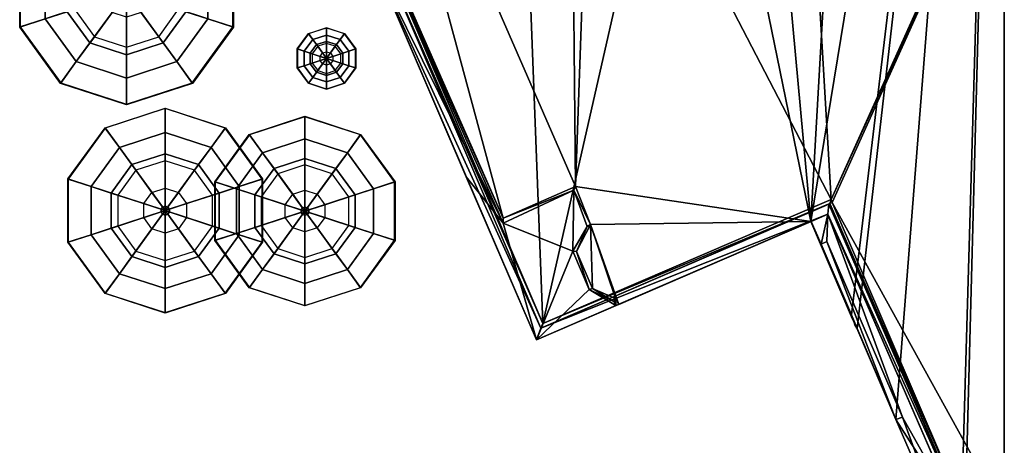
# Model space of a CAD drawing. Header units: metres. Extents: x 530758 to 531158, y 180249 to 180519.
# Tile 6 of 10: x 531102 to 531158, y 180402 to 180426. Entities that reach past the tile are written whole.
import ezdxf

# ---------------------------------------------------------------- set-up
doc = ezdxf.new("R2010")
doc.units = ezdxf.units.M
doc.header["$MEASUREMENT"] = 0
doc.layers.add('Consented', color=2, linetype='Continuous', true_color=0xffff00)
doc.layers.add('Deciduous_Trees_Canopies', color=7, linetype='Continuous', true_color=0x007f00)
doc.layers.add('Deciduous_Trees_Trunks', color=34, linetype='Continuous')

# ---------------------------------------------------------------- blocks, each defined once
blk = doc.blocks.new('tree-deciduous-3dfaces')
at = {"layer": 'Deciduous_Trees_Canopies'}
for points in [[(0, 0.3992, 0.8406), (-0.2346, 0.3229, 0.8406), (-0.308, 0.424, 0.6623), (0, 0.524, 0.6623)], [(-0.308, 0.424, 0.6623), (0, 0.524, 0.6623), (0, 0.5216, 0.4845), (-0.3066, 0.422, 0.4845)], [(0, 0.5216, 0.4845), (-0.3066, 0.422, 0.4845), (-0.2346, 0.3229, 0.3489), (0, 0.3992, 0.3489)], [(0.2346, 0.3229, 0.8406), (0, 0.3992, 0.8406), (0, 0.524, 0.6623), (0.308, 0.424, 0.6623)], [(0, 0.524, 0.6623), (0.308, 0.424, 0.6623), (0.3066, 0.422, 0.4845), (0, 0.5216, 0.4845)], [(0.3066, 0.422, 0.4845), (0, 0.5216, 0.4845), (0, 0.3992, 0.3489), (0.2346, 0.3229, 0.3489)], [(-0.2346, 0.3229, 0.8406), (-0.3796, 0.1234, 0.8406), (-0.4984, 0.1619, 0.6623), (-0.308, 0.424, 0.6623)], [(-0.4984, 0.1619, 0.6623), (-0.308, 0.424, 0.6623), (-0.3066, 0.422, 0.4845), (-0.4961, 0.1612, 0.4845)], [(-0.3066, 0.422, 0.4845), (-0.4961, 0.1612, 0.4845), (-0.3796, 0.1234, 0.3489), (-0.2346, 0.3229, 0.3489)], [(0.3796, 0.1234, 0.8406), (0.2346, 0.3229, 0.8406), (0.308, 0.424, 0.6623), (0.4984, 0.1619, 0.6623)], [(0.4961, 0.1612, 0.4845), (0.3066, 0.422, 0.4845), (0.2346, 0.3229, 0.3489), (0.3796, 0.1234, 0.3489)], [(0.308, 0.424, 0.6623), (0.4984, 0.1619, 0.6623), (0.4961, 0.1612, 0.4845), (0.3066, 0.422, 0.4845)], [(-0.1711, 0.2355, 0.9243), (0, 0.2911, 0.9243), (0, 0.3992, 0.8406), (-0.2346, 0.3229, 0.8406)], [(-0.2346, 0.3229, 0.3489), (0, 0.3992, 0.3489), (0, 0.2555, 0.2806), (-0.1502, 0.2067, 0.2806)], [(0, 0.2911, 0.9243), (0.1711, 0.2355, 0.9243), (0.2346, 0.3229, 0.8406), (0, 0.3992, 0.8406)], [(0, 0.3992, 0.3489), (0.2346, 0.3229, 0.3489), (0.1502, 0.2067, 0.2806), (0, 0.2555, 0.2806)], [(-0.2769, 0.09, 0.9243), (-0.1711, 0.2355, 0.9243), (-0.2346, 0.3229, 0.8406), (-0.3796, 0.1234, 0.8406)], [(-0.3796, 0.1234, 0.3489), (-0.2346, 0.3229, 0.3489), (-0.1502, 0.2067, 0.2806), (-0.243, 0.0789, 0.2806)], [(0.2346, 0.3229, 0.3489), (0.3796, 0.1234, 0.3489), (0.243, 0.0789, 0.2806), (0.1502, 0.2067, 0.2806)], [(0.1711, 0.2355, 0.9243), (0.2769, 0.09, 0.9243), (0.3796, 0.1234, 0.8406), (0.2346, 0.3229, 0.8406)], [(-0.0677, 0.0932, 0.9997), (0, 0.1152, 0.9997), (0, 0.2911, 0.9243), (-0.1711, 0.2355, 0.9243)], [(0, 0.1152, 0.9997), (0.0677, 0.0932, 0.9997), (0.1711, 0.2355, 0.9243), (0, 0.2911, 0.9243)], [(-0.1096, 0.0356, 0.9997), (-0.0677, 0.0932, 0.9997), (-0.1711, 0.2355, 0.9243), (-0.2769, 0.09, 0.9243)], [(0, 0.2555, 0.2806), (-0.1502, 0.2067, 0.2806), (0, 0, 0.2806)], [(0.1502, 0.2067, 0.2806), (0, 0.2555, 0.2806), (0, 0, 0.2806)], [(0.0677, 0.0932, 0.9997), (0.1096, 0.0356, 0.9997), (0.2769, 0.09, 0.9243), (0.1711, 0.2355, 0.9243)], [(-0.1502, 0.2067, 0.2806), (-0.243, 0.0789, 0.2806), (0, 0, 0.2806)], [(0.243, 0.0789, 0.2806), (0.1502, 0.2067, 0.2806), (0, 0, 0.2806)], [(-0.3796, 0.1234, 0.8406), (-0.3796, -0.1234, 0.8406), (-0.4984, -0.1619, 0.6623), (-0.4984, 0.1619, 0.6623)], [(-0.4984, -0.1619, 0.6623), (-0.4984, 0.1619, 0.6623), (-0.4961, 0.1612, 0.4845), (-0.4961, -0.1612, 0.4845)], [(-0.4961, 0.1612, 0.4845), (-0.4961, -0.1612, 0.4845), (-0.3796, -0.1234, 0.3489), (-0.3796, 0.1234, 0.3489)], [(0.3796, -0.1234, 0.8406), (0.3796, 0.1234, 0.8406), (0.4984, 0.1619, 0.6623), (0.4984, -0.1619, 0.6623)], [(0.4961, -0.1612, 0.4845), (0.4961, 0.1612, 0.4845), (0.3796, 0.1234, 0.3489), (0.3796, -0.1234, 0.3489)], [(0.4984, 0.1619, 0.6623), (0.4984, -0.1619, 0.6623), (0.4961, -0.1612, 0.4845), (0.4961, 0.1612, 0.4845)], [(-0.2769, -0.09, 0.9243), (-0.2769, 0.09, 0.9243), (-0.3796, 0.1234, 0.8406), (-0.3796, -0.1234, 0.8406)], [(-0.3796, -0.1234, 0.3489), (-0.3796, 0.1234, 0.3489), (-0.243, 0.0789, 0.2806), (-0.243, -0.0789, 0.2806)], [(-0.0677, 0.0932, 0.9997), (0, 0, 0.9997), (-0.1096, 0.0356, 0.9997)], [(0, 0.1152, 0.9997), (0, 0, 0.9997), (-0.0677, 0.0932, 0.9997)], [(0.0677, 0.0932, 0.9997), (0, 0, 0.9997), (0, 0.1152, 0.9997)], [(0.1096, 0.0356, 0.9997), (0, 0, 0.9997), (0.0677, 0.0932, 0.9997)], [(0.3796, 0.1234, 0.3489), (0.3796, -0.1234, 0.3489), (0.243, -0.0789, 0.2806), (0.243, 0.0789, 0.2806)], [(0.2769, 0.09, 0.9243), (0.2769, -0.09, 0.9243), (0.3796, -0.1234, 0.8406), (0.3796, 0.1234, 0.8406)], [(-0.1096, -0.0356, 0.9997), (-0.1096, 0.0356, 0.9997), (-0.2769, 0.09, 0.9243), (-0.2769, -0.09, 0.9243)], [(-0.243, 0.0789, 0.2806), (-0.243, -0.0789, 0.2806), (0, 0, 0.2806)], [(0.243, -0.0789, 0.2806), (0.243, 0.0789, 0.2806), (0, 0, 0.2806)], [(0.1096, 0.0356, 0.9997), (0.1096, -0.0356, 0.9997), (0.2769, -0.09, 0.9243), (0.2769, 0.09, 0.9243)], [(-0.1502, -0.2067, 0.2806), (0, -0.2555, 0.2806), (0, 0, 0.2806)], [(-0.1096, 0.0356, 0.9997), (0, 0, 0.9997), (-0.1096, -0.0356, 0.9997)], [(-0.0677, -0.0932, 0.9997), (0, 0, 0.9997), (0, -0.1152, 0.9997)], [(0.1096, -0.0356, 0.9997), (0, 0, 0.9997), (0.1096, 0.0356, 0.9997)], [(0, -0.1152, 0.9997), (0, 0, 0.9997), (0.0677, -0.0932, 0.9997)], [(0, -0.2555, 0.2806), (0.1502, -0.2067, 0.2806), (0, 0, 0.2806)], [(0.0677, -0.0932, 0.9997), (0, 0, 0.9997), (0.1096, -0.0356, 0.9997)], [(0.1502, -0.2067, 0.2806), (0.243, -0.0789, 0.2806), (0, 0, 0.2806)], [(-0.0677, -0.0932, 0.9997), (-0.1096, -0.0356, 0.9997), (-0.2769, -0.09, 0.9243), (-0.1711, -0.2355, 0.9243)], [(-0.243, -0.0789, 0.2806), (-0.1502, -0.2067, 0.2806), (0, 0, 0.2806)], [(-0.1096, -0.0356, 0.9997), (0, 0, 0.9997), (-0.0677, -0.0932, 0.9997)], [(0.1096, -0.0356, 0.9997), (0.0677, -0.0932, 0.9997), (0.1711, -0.2355, 0.9243), (0.2769, -0.09, 0.9243)], [(-0.2346, -0.3229, 0.3489), (-0.3796, -0.1234, 0.3489), (-0.243, -0.0789, 0.2806), (-0.1502, -0.2067, 0.2806)], [(-0.1711, -0.2355, 0.9243), (-0.2769, -0.09, 0.9243), (-0.3796, -0.1234, 0.8406), (-0.2346, -0.3229, 0.8406)], [(0.3796, -0.1234, 0.3489), (0.2346, -0.3229, 0.3489), (0.1502, -0.2067, 0.2806), (0.243, -0.0789, 0.2806)], [(0.2769, -0.09, 0.9243), (0.1711, -0.2355, 0.9243), (0.2346, -0.3229, 0.8406), (0.3796, -0.1234, 0.8406)], [(-0.3796, -0.1234, 0.8406), (-0.2346, -0.3229, 0.8406), (-0.308, -0.424, 0.6623), (-0.4984, -0.1619, 0.6623)], [(-0.4961, -0.1612, 0.4845), (-0.3066, -0.422, 0.4845), (-0.2346, -0.3229, 0.3489), (-0.3796, -0.1234, 0.3489)], [(0, -0.1152, 0.9997), (-0.0677, -0.0932, 0.9997), (-0.1711, -0.2355, 0.9243), (0, -0.2911, 0.9243)], [(0.0677, -0.0932, 0.9997), (0, -0.1152, 0.9997), (0, -0.2911, 0.9243), (0.1711, -0.2355, 0.9243)], [(0.2346, -0.3229, 0.8406), (0.3796, -0.1234, 0.8406), (0.4984, -0.1619, 0.6623), (0.308, -0.424, 0.6623)], [(0.3066, -0.422, 0.4845), (0.4961, -0.1612, 0.4845), (0.3796, -0.1234, 0.3489), (0.2346, -0.3229, 0.3489)], [(-0.308, -0.424, 0.6623), (-0.4984, -0.1619, 0.6623), (-0.4961, -0.1612, 0.4845), (-0.3066, -0.422, 0.4845)], [(0.4984, -0.1619, 0.6623), (0.308, -0.424, 0.6623), (0.3066, -0.422, 0.4845), (0.4961, -0.1612, 0.4845)], [(0, -0.3992, 0.3489), (-0.2346, -0.3229, 0.3489), (-0.1502, -0.2067, 0.2806), (0, -0.2555, 0.2806)], [(0.2346, -0.3229, 0.3489), (0, -0.3992, 0.3489), (0, -0.2555, 0.2806), (0.1502, -0.2067, 0.2806)], [(0, -0.2911, 0.9243), (-0.1711, -0.2355, 0.9243), (-0.2346, -0.3229, 0.8406), (0, -0.3992, 0.8406)], [(0.1711, -0.2355, 0.9243), (0, -0.2911, 0.9243), (0, -0.3992, 0.8406), (0.2346, -0.3229, 0.8406)], [(-0.2346, -0.3229, 0.8406), (0, -0.3992, 0.8406), (0, -0.524, 0.6623), (-0.308, -0.424, 0.6623)], [(-0.3066, -0.422, 0.4845), (0, -0.5216, 0.4845), (0, -0.3992, 0.3489), (-0.2346, -0.3229, 0.3489)], [(0, -0.3992, 0.8406), (0.2346, -0.3229, 0.8406), (0.308, -0.424, 0.6623), (0, -0.524, 0.6623)], [(0, -0.5216, 0.4845), (0.3066, -0.422, 0.4845), (0.2346, -0.3229, 0.3489), (0, -0.3992, 0.3489)], [(0, -0.524, 0.6623), (-0.308, -0.424, 0.6623), (-0.3066, -0.422, 0.4845), (0, -0.5216, 0.4845)], [(0.308, -0.424, 0.6623), (0, -0.524, 0.6623), (0, -0.5216, 0.4845), (0.3066, -0.422, 0.4845)]]:
    blk.add_3dface(points, dxfattribs=at)
at = {"layer": 'Deciduous_Trees_Trunks'}
for points in [[(-0.0214, 0.007, 0.5), (0, 0, 0.5), (-0.0133, 0.0182, 0.5)], [(-0.0133, 0.0182), (-0.0214, 0.007), (0, 0)], [(-0.0214, 0.007, 0.5), (-0.0133, 0.0182, 0.5), (-0.0133, 0.0182), (-0.0214, 0.007)], [(-0.0214, -0.007, 0.5), (0, 0, 0.5), (-0.0214, 0.007, 0.5)], [(-0.0214, 0.007), (-0.0214, -0.007), (0, 0)], [(-0.0214, -0.007, 0.5), (-0.0214, 0.007, 0.5), (-0.0214, 0.007), (-0.0214, -0.007)], [(-0.0133, 0.0182, 0.5), (0, 0, 0.5), (0, 0.0226, 0.5)], [(0, 0.0226), (-0.0133, 0.0182), (0, 0)], [(-0.0133, 0.0182, 0.5), (0, 0.0226, 0.5), (0, 0.0226), (-0.0133, 0.0182)], [(0, -0.0226, 0.5), (0, 0, 0.5), (-0.0133, -0.0182, 0.5)], [(-0.0133, -0.0182), (0, -0.0226), (0, 0)], [(0, 0.0226, 0.5), (0, 0, 0.5), (0.0133, 0.0182, 0.5)], [(0.0133, 0.0182), (0, 0.0226), (0, 0)], [(0, 0.0226, 0.5), (0.0133, 0.0182, 0.5), (0.0133, 0.0182), (0, 0.0226)], [(0.0133, 0.0182, 0.5), (0, 0, 0.5), (0.0214, 0.007, 0.5)], [(0.0214, 0.007), (0.0133, 0.0182), (0, 0)], [(0.0214, 0.007, 0.5), (0, 0, 0.5), (0.0214, -0.007, 0.5)], [(0.0214, -0.007), (0.0214, 0.007), (0, 0)], [(0.0133, -0.0182, 0.5), (0, 0, 0.5), (0, -0.0226, 0.5)], [(0, -0.0226), (0.0133, -0.0182), (0, 0)], [(0.0214, -0.007, 0.5), (0, 0, 0.5), (0.0133, -0.0182, 0.5)], [(0.0133, -0.0182), (0.0214, -0.007), (0, 0)], [(0.0133, 0.0182, 0.5), (0.0214, 0.007, 0.5), (0.0214, 0.007), (0.0133, 0.0182)], [(0.0214, 0.007, 0.5), (0.0214, -0.007, 0.5), (0.0214, -0.007), (0.0214, 0.007)], [(-0.0133, -0.0182, 0.5), (0, 0, 0.5), (-0.0214, -0.007, 0.5)], [(-0.0214, -0.007), (-0.0133, -0.0182), (0, 0)], [(-0.0133, -0.0182, 0.5), (-0.0214, -0.007, 0.5), (-0.0214, -0.007), (-0.0133, -0.0182)], [(0, -0.0226, 0.5), (-0.0133, -0.0182, 0.5), (-0.0133, -0.0182), (0, -0.0226)], [(0.0133, -0.0182, 0.5), (0, -0.0226, 0.5), (0, -0.0226), (0.0133, -0.0182)], [(0.0214, -0.007, 0.5), (0.0133, -0.0182, 0.5), (0.0133, -0.0182), (0.0214, -0.007)]]:
    blk.add_3dface(points, dxfattribs=at)
blk = doc.blocks.new('1')
at = {"layer": 'Consented'}
for points in [[(531147.265, 180414.45, 2.506), (531150.919, 180478.123, 2.506), (531158.441, 180482.481, 2.506)], [(531158.441, 180482.481, 2.506), (531149.613, 180409.066, 2.506), (531147.265, 180414.45, 2.506)], [(531149.945, 180408.287, 2.506), (531149.613, 180409.066, 2.506), (531158.441, 180482.481, 2.506)], [(531152.188, 180403.031, 2.506), (531149.945, 180408.287, 2.506), (531158.441, 180482.481, 2.506)], [(531158.441, 180482.481, 2.506), (531155.955, 180397.16, 2.506), (531152.188, 180403.031, 2.506)], [(531158.441, 180482.481, 2.506), (531156.169, 180396.666, 2.506), (531155.955, 180397.16, 2.506)], [(531158.441, 180373.049, 2.506), (531156.169, 180396.666, 2.506), (531158.441, 180482.481, 2.506)], [(531158.441, 180437.581, 26.171), (531158.441, 180373.049, 2.506), (531158.441, 180482.481, 2.506)], [(531147.265, 180414.45, 2.506), (531141.788, 180474.031, 2.506), (531150.919, 180478.123, 2.506)], [(531135.64, 180471.24, 2.506), (531141.788, 180474.031, 2.506), (531147.265, 180414.45, 2.506)], [(531133.166, 180470.246, 2.506), (531135.64, 180471.24, 2.506), (531133.688, 180416.474, 2.506)], [(531133.688, 180416.474, 2.506), (531135.64, 180471.24, 2.506), (531147.265, 180414.45, 2.506)], [(531121.416, 180444.591, 2.506), (531133.166, 180470.246, 2.506), (531133.688, 180416.474, 2.506)], [(531129.513, 180414.645, 2.506), (531117.167, 180442.662, 2.506), (531121.416, 180444.591, 2.506)], [(531121.416, 180444.591, 2.506), (531133.688, 180416.474, 2.506), (531129.513, 180414.645, 2.506)], [(531148.438, 180415.719, 26.171), (531146.812, 180443.453, 26.171), (531138, 180435.828, 26.171)], [(531158.375, 180437.734, 26.171), (531146.812, 180443.453, 26.171), (531148.438, 180415.719, 26.171)], [(531122.062, 180429.406, 4.977), (531116.924, 180442.797, 5.032), (531129.508, 180414.359, 4.932)], [(531116.924, 180442.797, 5.032), (531129.513, 180414.645, 2.506), (531129.508, 180414.359, 4.932)], [(531116.924, 180442.797, 5.032), (531117.167, 180442.662, 2.506), (531129.513, 180414.645, 2.506)], [(531158.375, 180437.734, 26.171), (531148.438, 180415.719, 26.171), (531158.441, 180437.581, 26.171)], [(531158.441, 180437.581, 26.171), (531148.438, 180415.719, 26.171), (531148.5, 180415.547, 26.171)], [(531158.441, 180437.581, 26.171), (531148.5, 180415.547, 26.171), (531158.441, 180397.607, 26.171)], [(531158.441, 180397.607, 26.171), (531158.441, 180373.049, 2.506), (531158.441, 180437.581, 26.171)], [(531131.812, 180408.578, 26.171), (531138, 180435.828, 26.171), (531130.875, 180432.75, 26.171)], [(531148.438, 180415.719, 26.171), (531138, 180435.828, 26.171), (531131.812, 180408.578, 26.171)], [(531131.812, 180408.578, 26.171), (531130.875, 180432.75, 26.171), (531122.751, 180429.702, 26.171)], [(531122.564, 180429.622, 27.285), (531122.062, 180429.406, 27.285), (531131.688, 180408.312, 27.285)], [(531122.564, 180429.622, 28.4), (531131.812, 180408.578, 28.4), (531122.751, 180429.702, 28.4)], [(531122.564, 180429.622, 27.285), (531131.688, 180408.312, 27.285), (531122.564, 180429.622, 28.4)], [(531122.564, 180429.622, 28.4), (531131.688, 180408.312, 27.285), (531131.688, 180408.312, 28.4)], [(531131.688, 180408.312, 28.4), (531131.812, 180408.578, 28.4), (531122.564, 180429.622, 28.4)], [(531131.812, 180408.578, 26.171), (531122.751, 180429.702, 26.171), (531131.812, 180408.578, 28.4)], [(531131.812, 180408.578, 28.4), (531122.751, 180429.702, 26.171), (531122.751, 180429.702, 28.4)], [(531129.508, 180414.359, 4.932), (531127.386, 180417.038, 4.932), (531122.062, 180429.406, 4.977)], [(531122.062, 180429.406, 4.977), (531127.386, 180417.038, 4.932), (531122.062, 180429.406, 27.285)], [(531122.062, 180429.406, 27.285), (531127.386, 180417.038, 4.932), (531131.438, 180407.625, 27.285)], [(531131.688, 180408.312, 27.285), (531122.062, 180429.406, 27.285), (531131.438, 180407.625, 27.285)], [(531127.386, 180417.038, 4.932), (531129.508, 180414.359, 4.932), (531131.438, 180407.625, 4.932)], [(531131.438, 180407.625, 27.285), (531127.386, 180417.038, 4.932), (531131.438, 180407.625, 4.932)], [(531129.508, 180414.359, 4.932), (531133.591, 180416.26, 4.932), (531133.537, 180412.75, 4.932)], [(531129.513, 180414.645, 2.506), (531133.591, 180416.26, 4.932), (531129.508, 180414.359, 4.932)], [(531133.688, 180416.474, 2.506), (531133.591, 180416.26, 4.932), (531129.513, 180414.645, 2.506)], [(531133.537, 180412.75, 4.932), (531133.591, 180416.26, 4.932), (531134.355, 180414.172, 4.932)], [(531134.553, 180414.286, 2.506), (531133.591, 180416.26, 4.932), (531133.688, 180416.474, 2.506)], [(531134.553, 180414.286, 2.506), (531134.355, 180414.172, 4.932), (531133.591, 180416.26, 4.932)], [(531133.688, 180416.474, 2.506), (531147.265, 180414.45, 2.506), (531134.553, 180414.286, 2.506)], [(531148.375, 180415.484, 28.4), (531131.812, 180408.578, 28.4), (531131.688, 180408.312, 28.4)], [(531148.317, 180415.459, 27.285), (531148.375, 180415.484, 28.4), (531131.688, 180408.312, 28.4)], [(531148.25, 180414.875, 27.285), (531148.317, 180415.459, 27.285), (531131.688, 180408.312, 27.285)], [(531131.688, 180408.312, 28.4), (531131.688, 180408.312, 27.285), (531148.317, 180415.459, 27.285)], [(531148.438, 180415.719, 26.171), (531131.812, 180408.578, 26.171), (531148.438, 180415.719, 28.4)], [(531148.438, 180415.719, 28.4), (531131.812, 180408.578, 26.171), (531131.812, 180408.578, 28.4)], [(531148.438, 180415.719, 28.4), (531131.812, 180408.578, 28.4), (531148.375, 180415.484, 28.4)], [(531148.25, 180414.875, 27.285), (531156.434, 180396.743, 27.285), (531148.317, 180415.459, 27.285)], [(531148.317, 180415.459, 26.171), (531148.375, 180415.484, 26.171), (531148.317, 180415.459, 27.285)], [(531148.317, 180415.459, 27.285), (531148.375, 180415.484, 26.171), (531148.375, 180415.484, 28.4)], [(531148.317, 180415.459, 26.171), (531156.434, 180396.743, 26.171), (531148.375, 180415.484, 26.171)], [(531156.434, 180396.743, 26.171), (531148.317, 180415.459, 26.171), (531156.434, 180396.743, 27.285)], [(531156.434, 180396.743, 27.285), (531148.317, 180415.459, 26.171), (531148.317, 180415.459, 27.285)], [(531148.375, 180415.484, 28.4), (531148.5, 180415.547, 28.4), (531148.438, 180415.719, 28.4)], [(531148.375, 180415.484, 28.4), (531156.562, 180396.798, 28.4), (531148.5, 180415.547, 28.4)], [(531156.434, 180396.743, 28.4), (531156.562, 180396.798, 28.4), (531148.375, 180415.484, 28.4)], [(531148.375, 180415.484, 26.171), (531156.434, 180396.743, 26.171), (531148.375, 180415.484, 28.4)], [(531148.375, 180415.484, 28.4), (531156.434, 180396.743, 26.171), (531156.434, 180396.743, 28.4)], [(531148.375, 180415.484, 26.171), (531156.434, 180396.743, 26.171), (531156.434, 180396.743, 26.171)], [(531148.5, 180415.547, 26.171), (531148.438, 180415.719, 26.171), (531148.5, 180415.547, 28.4)], [(531148.5, 180415.547, 28.4), (531148.438, 180415.719, 26.171), (531148.438, 180415.719, 28.4)], [(531156.562, 180396.798, 26.171), (531148.5, 180415.547, 26.171), (531156.562, 180396.798, 28.4)], [(531156.562, 180396.798, 28.4), (531148.5, 180415.547, 26.171), (531148.5, 180415.547, 28.4)], [(531158.441, 180397.607, 26.171), (531148.5, 180415.547, 26.171), (531156.562, 180396.798, 26.171)], [(531131.438, 180407.625, 27.285), (531147.286, 180414.459, 11.095), (531148.25, 180414.875, 27.285)], [(531131.688, 180408.312, 27.285), (531131.438, 180407.625, 27.285), (531148.25, 180414.875, 27.285)], [(531148.25, 180414.875, 27.285), (531147.286, 180414.459, 11.095), (531148.25, 180414.875, 11.095)], [(531147.875, 180413.141, 11.095), (531148.25, 180414.875, 11.095), (531147.286, 180414.459, 11.095)], [(531148.188, 180413.297, 11.095), (531148.25, 180414.875, 11.095), (531147.875, 180413.141, 11.095)], [(531152.562, 180403.172, 11.095), (531148.25, 180414.875, 11.095), (531148.188, 180413.297, 11.095)], [(531156.183, 180396.635, 27.285), (531148.25, 180414.875, 27.285), (531155.955, 180397.16, 11.095)], [(531155.955, 180397.16, 11.095), (531148.25, 180414.875, 27.285), (531148.25, 180414.875, 11.095)], [(531156.183, 180396.635, 27.285), (531156.434, 180396.743, 27.285), (531148.25, 180414.875, 27.285)], [(531152.562, 180403.172, 11.095), (531155.955, 180397.16, 11.095), (531148.25, 180414.875, 11.095)], [(531131.438, 180407.625, 4.932), (531129.508, 180414.359, 4.932), (531133.537, 180412.75, 4.932)], [(531131.438, 180407.625, 27.285), (531136.023, 180409.603, 4.932), (531147.286, 180414.459, 11.095)], [(531134.553, 180414.286, 2.506), (531134.663, 180410.601, 2.506), (531133.749, 180412.726, 2.506)], [(531134.553, 180414.286, 2.506), (531133.749, 180412.726, 2.506), (531134.355, 180414.172, 4.932)], [(531134.553, 180414.286, 2.506), (531147.265, 180414.45, 2.506), (531136.185, 180409.672, 2.506)], [(531134.553, 180414.286, 2.506), (531136.185, 180409.672, 2.506), (531135.995, 180410.019, 2.506)], [(531135.995, 180410.019, 2.506), (531134.663, 180410.601, 2.506), (531134.553, 180414.286, 2.506)], [(531147.286, 180414.459, 11.095), (531136.023, 180409.603, 4.932), (531147.265, 180414.45, 10.772)], [(531147.265, 180414.45, 10.772), (531136.023, 180409.603, 4.932), (531136.026, 180409.604, 4.897)], [(531147.265, 180414.45, 10.772), (531136.026, 180409.604, 4.897), (531147.265, 180414.45, 2.506)], [(531147.265, 180414.45, 2.506), (531136.026, 180409.604, 4.897), (531136.185, 180409.672, 2.506)], [(531147.265, 180414.45, 10.772), (531147.286, 180414.459, 10.935), (531147.286, 180414.459, 11.095)], [(531147.286, 180414.459, 10.935), (531147.265, 180414.45, 10.772), (531147.875, 180413.141, 11.095)], [(531149.613, 180409.066, 2.506), (531149.614, 180409.056, 2.506), (531147.265, 180414.45, 2.506)], [(531147.265, 180414.45, 2.506), (531149.614, 180409.056, 2.506), (531149.625, 180408.953, 2.506)], [(531147.265, 180414.45, 2.506), (531149.625, 180408.953, 2.506), (531147.265, 180414.45, 10.772)], [(531147.265, 180414.45, 10.772), (531149.625, 180408.953, 2.506), (531149.625, 180408.953, 10.772)], [(531147.875, 180413.141, 11.095), (531147.265, 180414.45, 10.772), (531149.625, 180408.953, 10.772)], [(531147.286, 180414.459, 10.935), (531147.875, 180413.141, 11.095), (531147.286, 180414.459, 11.095)], [(531133.537, 180412.75, 4.932), (531134.355, 180414.172, 4.932), (531133.749, 180412.726, 2.506)], [(531147.875, 180413.141, 11.677), (531152.188, 180403.031, 11.677), (531148.188, 180413.297, 11.677)], [(531148.188, 180413.297, 11.095), (531147.875, 180413.141, 11.095), (531148.188, 180413.297, 11.677)], [(531148.188, 180413.297, 11.677), (531147.875, 180413.141, 11.095), (531147.875, 180413.141, 11.677)], [(531149.613, 180409.066, 10.772), (531149.945, 180408.287, 10.772), (531147.875, 180413.141, 11.677)], [(531147.875, 180413.141, 11.677), (531149.945, 180408.287, 10.772), (531152.188, 180403.031, 11.677)], [(531147.875, 180413.141, 11.677), (531147.875, 180413.141, 11.095), (531149.613, 180409.066, 10.772)], [(531149.613, 180409.066, 10.772), (531147.875, 180413.141, 11.095), (531147.875, 180413.141, 10.772)], [(531147.875, 180413.141, 10.772), (531149.614, 180409.056, 10.772), (531149.613, 180409.066, 10.772)], [(531147.875, 180413.141, 11.095), (531149.625, 180408.953, 10.772), (531149.938, 180408.297, 10.772)], [(531149.938, 180408.297, 10.772), (531149.614, 180409.056, 10.772), (531147.875, 180413.141, 11.095)], [(531147.875, 180413.141, 11.095), (531149.614, 180409.056, 10.772), (531147.875, 180413.141, 10.772)], [(531148.188, 180413.297, 11.677), (531152.188, 180403.031, 11.677), (531152.562, 180403.172, 11.677)], [(531152.562, 180403.172, 11.095), (531148.188, 180413.297, 11.095), (531152.562, 180403.172, 11.677)], [(531152.562, 180403.172, 11.677), (531148.188, 180413.297, 11.095), (531148.188, 180413.297, 11.677)], [(531131.438, 180407.625, 4.932), (531133.537, 180412.75, 4.932), (531134.477, 180410.527, 4.932)], [(531133.537, 180412.75, 4.932), (531133.749, 180412.726, 2.506), (531134.477, 180410.527, 4.932)], [(531134.663, 180410.601, 2.506), (531134.477, 180410.527, 4.932), (531133.749, 180412.726, 2.506)], [(531134.477, 180410.527, 4.932), (531136.023, 180409.603, 4.932), (531131.438, 180407.625, 4.932)], [(531135.898, 180409.834, 4.932), (531134.477, 180410.527, 4.932), (531134.663, 180410.601, 2.506)], [(531135.898, 180409.834, 4.932), (531136.023, 180409.603, 4.932), (531134.477, 180410.527, 4.932)], [(531135.995, 180410.019, 2.506), (531135.898, 180409.834, 4.932), (531134.663, 180410.601, 2.506)], [(531135.995, 180410.019, 2.506), (531136.026, 180409.604, 4.897), (531135.898, 180409.834, 4.932)], [(531136.026, 180409.604, 4.897), (531136.023, 180409.603, 4.932), (531135.898, 180409.834, 4.932)], [(531136.185, 180409.672, 2.506), (531136.026, 180409.604, 4.897), (531135.995, 180410.019, 2.506)], [(531131.438, 180407.625, 4.932), (531136.023, 180409.603, 4.932), (531131.438, 180407.625, 27.285)], [(531149.613, 180409.066, 2.506), (531149.945, 180408.287, 2.506), (531149.613, 180409.066, 10.772)], [(531149.613, 180409.066, 10.772), (531149.945, 180408.287, 2.506), (531149.945, 180408.287, 10.772)], [(531149.614, 180409.056, 2.506), (531149.613, 180409.066, 2.506), (531149.614, 180409.056, 10.772)], [(531149.614, 180409.056, 10.772), (531149.613, 180409.066, 2.506), (531149.613, 180409.066, 10.772)], [(531149.625, 180408.953, 2.506), (531149.614, 180409.056, 2.506), (531149.777, 180408.635, 2.506)], [(531149.777, 180408.635, 2.506), (531149.614, 180409.056, 2.506), (531149.938, 180408.297, 2.506)], [(531149.938, 180408.297, 2.506), (531149.614, 180409.056, 2.506), (531149.938, 180408.297, 10.772)], [(531149.938, 180408.297, 10.772), (531149.614, 180409.056, 2.506), (531149.614, 180409.056, 10.772)], [(531149.938, 180408.297, 10.772), (531149.614, 180409.056, 10.772), (531149.938, 180408.297, 10.772)], [(531149.777, 180408.635, 2.506), (531149.777, 180408.635, 10.772), (531149.625, 180408.953, 2.506)], [(531149.625, 180408.953, 2.506), (531149.777, 180408.635, 10.772), (531149.625, 180408.953, 10.772)], [(531149.625, 180408.953, 10.772), (531149.777, 180408.635, 10.772), (531149.938, 180408.297, 10.772)], [(531149.777, 180408.635, 2.506), (531149.938, 180408.297, 2.506), (531149.812, 180408.5, 2.506)], [(531149.938, 180408.297, 10.772), (531149.777, 180408.635, 10.772), (531149.938, 180408.297, 10.772)], [(531149.777, 180408.635, 2.506), (531149.812, 180408.5, 2.506), (531149.777, 180408.635, 10.772)], [(531149.777, 180408.635, 10.772), (531149.812, 180408.5, 2.506), (531149.812, 180408.5, 10.772)], [(531149.938, 180408.297, 10.772), (531149.777, 180408.635, 10.772), (531149.812, 180408.5, 10.772)], [(531149.812, 180408.5, 2.506), (531149.938, 180408.297, 2.506), (531149.812, 180408.5, 10.772)], [(531149.812, 180408.5, 10.772), (531149.938, 180408.297, 2.506), (531149.938, 180408.297, 10.772)], [(531149.938, 180408.297, 2.506), (531149.945, 180408.287, 2.506), (531152.188, 180403.031, 2.506)], [(531149.945, 180408.287, 2.506), (531149.938, 180408.297, 2.506), (531149.945, 180408.287, 10.772)], [(531149.945, 180408.287, 10.772), (531149.938, 180408.297, 2.506), (531149.938, 180408.297, 10.772)], [(531149.938, 180408.297, 2.506), (531152.188, 180403.031, 2.506), (531149.938, 180408.297, 10.772)], [(531149.938, 180408.297, 10.772), (531152.188, 180403.031, 2.506), (531152.188, 180403.031, 11.095)], [(531149.938, 180408.297, 10.772), (531152.188, 180403.031, 11.095), (531149.938, 180408.297, 10.772)], [(531150.247, 180407.581, 10.772), (531149.945, 180408.287, 10.772), (531149.938, 180408.297, 10.772)], [(531150.247, 180407.581, 10.772), (531149.938, 180408.297, 10.772), (531150.247, 180407.581, 10.772)], [(531150.247, 180407.581, 10.772), (531149.938, 180408.297, 10.772), (531149.938, 180408.297, 10.772)], [(531152.188, 180403.031, 11.095), (531150.247, 180407.581, 10.772), (531149.938, 180408.297, 10.772)], [(531152.188, 180403.031, 11.677), (531149.945, 180408.287, 10.772), (531150.247, 180407.581, 10.772)], [(531149.945, 180408.287, 10.772), (531150.247, 180407.581, 10.772), (531150.247, 180407.581, 10.772)], [(531152.188, 180403.031, 11.677), (531150.247, 180407.581, 10.772), (531152.188, 180403.031, 11.095)], [(531152.188, 180403.031, 11.095), (531152.562, 180403.172, 11.095), (531152.188, 180403.031, 11.677)], [(531152.188, 180403.031, 11.677), (531152.562, 180403.172, 11.095), (531152.562, 180403.172, 11.677)], [(531152.562, 180403.172, 11.095), (531152.188, 180403.031, 11.095), (531154.938, 180396.719, 11.095)], [(531152.188, 180403.031, 2.506), (531155.955, 180397.16, 2.506), (531154.938, 180396.719, 2.506)], [(531152.188, 180403.031, 2.506), (531154.938, 180396.719, 2.506), (531152.188, 180403.031, 11.095)], [(531152.188, 180403.031, 11.095), (531154.938, 180396.719, 2.506), (531154.938, 180396.719, 11.095)], [(531154.938, 180396.719, 11.095), (531155.955, 180397.16, 11.095), (531152.562, 180403.172, 11.095)]]:
    blk.add_3dface(points, dxfattribs=at)

msp = doc.modelspace()

# ---------------------------------------------------------------- block references
for p, xscale, yscale, zscale in [((531107.775, 180427.668, 3.63), 12.37334861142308, 12.37334861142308, 16.27540723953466), ((531119.318, 180423.858, 3.73), 3.381935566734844, 3.381935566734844, 5.852110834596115), ((531110.007, 180415.083, 3.63), 11.27175164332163, 11.27175164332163, 14.32039435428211), ((531118.075, 180415.053, 3.63), 10.43379011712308, 10.43379011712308, 15.68040430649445)]:
    msp.add_blockref('tree-deciduous-3dfaces', p, dxfattribs=dict(xscale=xscale, yscale=yscale, zscale=zscale))
at = {"layer": 'Consented'}
msp.add_blockref('1', (0, 0), dxfattribs=at)

doc.saveas('drawing.dxf')
